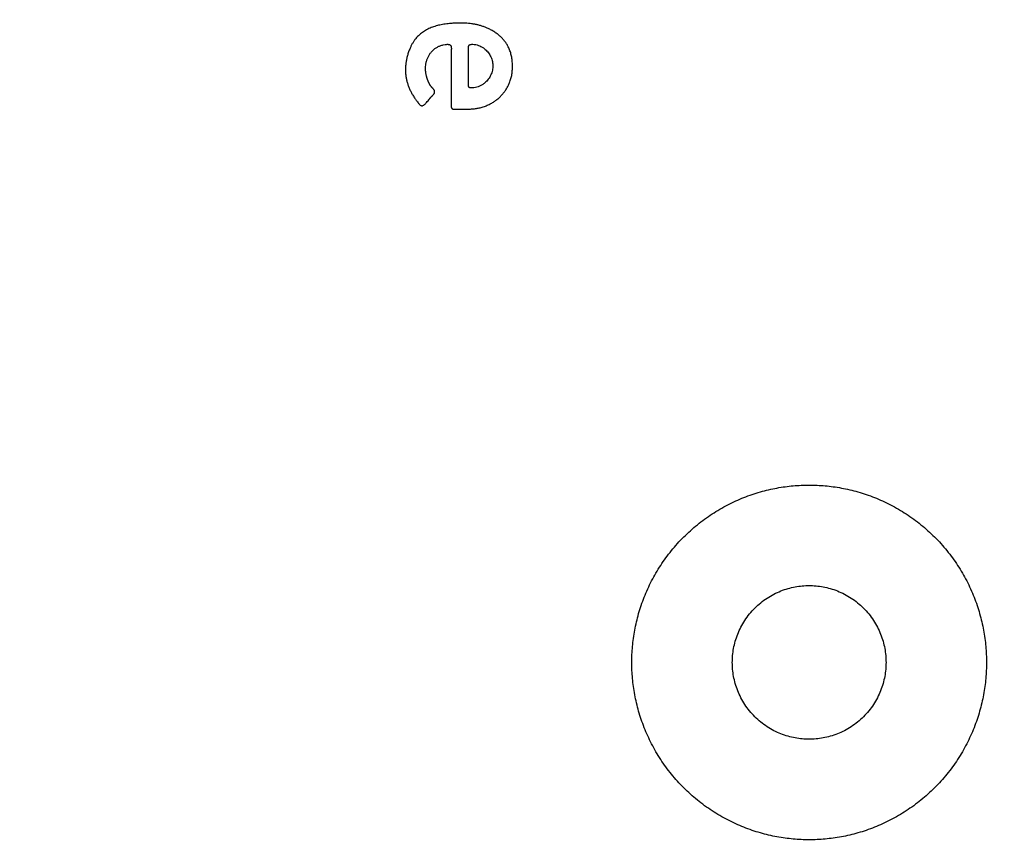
# Model space of a CAD drawing. Header units: millimetres. Extents: x -2435 to 1775, y -250 to 1540.
# Tile 5 of 60: x -2045 to -2012, y 454 to 482. Entities that reach past the tile are written whole.
import ezdxf

# ---------------------------------------------------------------- set-up
doc = ezdxf.new("R2010")
doc.units = ezdxf.units.MM
doc.header["$MEASUREMENT"] = 0
doc.layers.add('Work layer', color=254, linetype='Continuous', true_color=0xdddddd)

msp = doc.modelspace()

# ---------------------------------------------------------------- linework, layer by layer
at = {"layer": 'Work layer'}
for points, weights, degree, knots in [([(-1995.035, 225.217), (-2053.535, 225.217), (-2112.035, 225.217), (-2122.035, 225.217, -3), (-2122.035, 235.217, -3), (-2122.035, 390.217, -3), (-2122.035, 545.217, -3), (-2122.035, 555.217, -3), (-2112.035, 555.217), (-2053.535, 555.217), (-1995.035, 555.217), (-1985.035, 555.217, -3), (-1985.035, 545.217, -3), (-1985.035, 390.217, -3), (-1985.035, 235.217, -3), (-1985.035, 225.217, -3), (-1995.035, 225.217)], [1, 1, 1, 0.707106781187, 1, 1, 1, 0.707106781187, 1, 1, 1, 0.707106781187, 1, 1, 1, 0.707106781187, 1], 2, [-565.991149, -565.991149, -565.991149, -448.991149, -448.991149, -291.358259, -291.358259, -274.63289, -274.63289, -117, -117, 0, 0, 157.63289, 157.63289, 174.358259, 174.358259, 331.991149, 331.991149, 331.991149]), ([(-1995.035, 230.217), (-1990.035, 230.217), (-1990.035, 235.217), (-1990.035, 390.217), (-1990.035, 545.217), (-1990.035, 550.217), (-1995.035, 550.217), (-2053.535, 550.217), (-2112.035, 550.217), (-2117.035, 550.217), (-2117.035, 545.217), (-2117.035, 390.217), (-2117.035, 235.217), (-2117.035, 230.217), (-2112.035, 230.217), (-2053.535, 230.217), (-1995.035, 230.217)], [1, 0.707106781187, 1, 1, 1, 0.707106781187, 1, 1, 1, 0.707106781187, 1, 1, 1, 0.707106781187, 1, 1, 1], 2, [0, 0, 0, 7.853982, 7.853982, 317.853982, 317.853982, 325.707963, 325.707963, 442.707963, 442.707963, 450.561945, 450.561945, 760.561945, 760.561945, 768.415927, 768.415927, 885.415927, 885.415927, 885.415927]), ([(-2030.644, 480.035), (-2030.647, 480.347), (-2030.646, 480.66), (-2030.641, 480.972), (-2030.639, 481.102), (-2030.681, 481.134), (-2030.807, 481.124), (-2031.324, 481.084), (-2031.636, 480.565), (-2031.47, 480.012), (-2031.429, 479.875), (-2031.374, 479.74), (-2031.273, 479.641), (-2031.169, 479.54), (-2031.196, 479.469), (-2031.285, 479.386), (-2031.327, 479.344), (-2031.366, 479.299), (-2031.402, 479.252), (-2031.631, 478.982), (-2031.643, 478.974), (-2031.848, 479.26), (-2032.24, 479.804), (-2032.295, 480.399), (-2032.031, 481.01), (-2031.786, 481.573), (-2031.286, 481.77), (-2030.721, 481.825), (-2030.267, 481.869), (-2029.814, 481.855), (-2029.389, 481.656), (-2028.779, 481.371), (-2028.51, 480.872), (-2028.586, 480.169), (-2028.649, 479.591), (-2029.095, 479.11), (-2029.693, 478.975), (-2029.971, 478.912), (-2030.255, 478.939), (-2030.537, 478.93), (-2030.655, 478.927), (-2030.644, 479), (-2030.644, 479.076), (-2030.644, 479.396), (-2030.644, 479.715), (-2030.644, 480.035)], [1, 0.999936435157, 0.999936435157, 1, 1, 1, 1, 1, 1, 1, 1, 1, 1, 1, 1, 1, 0.998920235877, 0.998920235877, 1, 1, 1, 1, 1, 1, 1, 1, 1, 1, 1, 1, 1, 1, 1, 1, 1, 1, 1, 1, 1, 1, 1, 1, 1, 1, 1, 1], 3, [1, 1, 1, 1, 2, 2, 2, 3, 3, 3, 4, 4, 4, 5, 5, 5, 6, 6, 6, 7, 7, 7, 8, 8, 8, 9, 9, 9, 10, 10, 10, 11, 11, 11, 12, 12, 12, 13, 13, 13, 14, 14, 14, 15, 15, 15, 16, 16, 16, 16]), ([(-2030.059, 480.404), (-2030.06, 480.197), (-2030.06, 479.989), (-2030.059, 479.781), (-2030.059, 479.718), (-2030.078, 479.652), (-2029.967, 479.649), (-2029.586, 479.639), (-2029.234, 479.993), (-2029.236, 480.397), (-2029.238, 480.797), (-2029.576, 481.137), (-2029.953, 481.126), (-2030.05, 481.123), (-2030.061, 481.081), (-2030.06, 481.005), (-2030.059, 480.805), (-2030.059, 480.604), (-2030.059, 480.404)], [1, 0.999995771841, 0.999995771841, 1, 1, 1, 1, 1, 1, 1, 1, 1, 1, 1, 1, 1, 0.999989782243, 0.999989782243, 1], 3, [-6, -6, -6, -6, -5, -5, -5, -4, -4, -4, -3, -3, -3, -2, -2, -2, -1, -1, -1, 0, 0, 0, 0]), ([(-2018.535, 466.217), (-2024.535, 466.217), (-2024.535, 460.217), (-2024.535, 454.217), (-2018.535, 454.217), (-2012.535, 454.217), (-2012.535, 460.217), (-2012.535, 466.217), (-2018.535, 466.217)], [1, 0.707106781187, 1, 0.707106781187, 1, 0.707106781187, 1, 0.707106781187, 1], 2, [0, 0, 0, 9.424778, 9.424778, 18.849556, 18.849556, 28.274334, 28.274334, 37.699112, 37.699112, 37.699112]), ([(-2018.535, 462.817, -6), (-2021.135, 462.817, -6), (-2021.135, 460.217, -6), (-2021.135, 457.617, -6), (-2018.535, 457.617, -6), (-2015.935, 457.617, -6), (-2015.935, 460.217, -6), (-2015.935, 462.817, -6), (-2018.535, 462.817, -6)], [1, 0.707106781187, 1, 0.707106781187, 1, 0.707106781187, 1, 0.707106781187, 1], 2, [0, 0, 0, 4.08407, 4.08407, 8.168141, 8.168141, 12.252211, 12.252211, 16.336282, 16.336282, 16.336282])]:
    msp.add_rational_spline(points, weights, degree=degree, knots=knots, dxfattribs=at)

doc.saveas('drawing.dxf')
